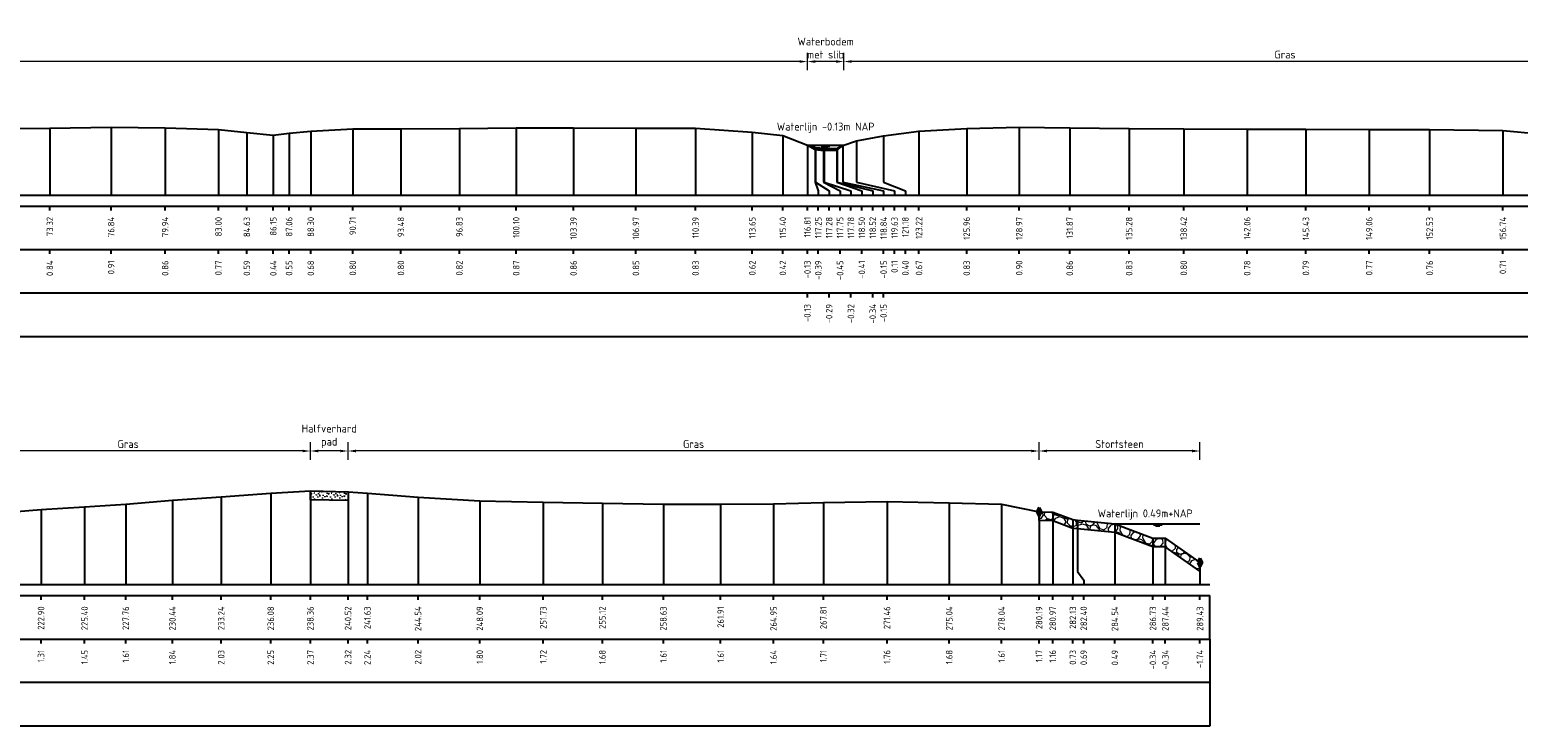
# Model space of a CAD drawing. Header units: metres. Extents: x 132725 to 140175, y 414354 to 417094.
# Tile 36 of 61: x 139922 to 140008, y 416666 to 416706. Entities that reach past the tile are written whole.
import ezdxf
from ezdxf.enums import TextEntityAlignment as Align

# ---------------------------------------------------------------- set-up
doc = ezdxf.new("R2010")
doc.units = ezdxf.units.M
doc.header["$PDMODE"] = 35
doc.header["$PDSIZE"] = 0.075
doc.layers.get('Defpoints').update_dxf_attribs({"true_color": 0x806000})
for name, color, linetype, lineweight in [('B-ME-GW-MAAIVELD-GD', 8, 'GW-MAAIVELD', 25), ('B-ME-VH-KANT ASFALT-SD', 7, 'Continuous', 25), ('B-ME-VH-VERHARDING_BESTORTING-A', 252, 'Continuous', 18), ('B-ME-VH-VERHARDING_HALFVERHARDING-AD', 7, 'Continuous', 18), ('B-ME-VH-VERHARDING_HALFVERHARDING-GD', 252, 'Continuous', 25), ('X-ME-AL-PROFIEL_BOVENKANT SLIB-GD', 42, 'Continuous', 35), ('X-XX-AL-DETAIL1-M', 7, 'Continuous', 18), ('X-XX-AL-GEBRUIKTE XREFS-GD', 7, 'Continuous', 35), ('X-XX-AL-NAP-T18', 7, 'Continuous', 18)]:
    doc.layers.add(name, color=color, linetype=linetype, lineweight=lineweight)
for name, color, linetype in [('X-ME-AL-PROFIEL_STORTSTEEN-GD', 7, 'Continuous'), ('X-ME-AL-PROFIEL_WATERLIJN-GD', 150, 'Continuous'), ('X-ME-AL-PROFIELRASTER-S', 7, 'Continuous')]:
    doc.layers.add(name, color=color, linetype=linetype)
doc.styles.add('NLCS-ISO-ANNOTATIEF-T18', font='NLCS-ISO.ttf', dxfattribs={"height": 1.8})
doc.styles.add('NLCS-ISO-ANNOTATIVE-T18', font='NLCS-ISO.ttf', dxfattribs={"height": 1.8})
doc.linetypes.add('GW-MAAIVELD', pattern='A,12,[40,NLCS.SHX,S=1,R=0,X=0,Y=-0.5],12', length=24)
doc.dimstyles.new('NLCS-ANNOTATIEF-T18-PIJL_L2_H0', dxfattribs={"dimtxt": 2.5, "dimasz": 1.8, "dimexe": 2, "dimexo": 2, "dimgap": 0.7, "dimtad": 1, "dimzin": 0, "dimdsep": 46, "dimtxsty": 'NLCS-ISO-ANNOTATIEF-T18', "dimcen": 0, "dimdle": 2, "dimclrd": 256, "dimclre": 256, "dimclrt": 10, "dimaunit": 2, "dimadec": 0, "dimazin": 0, "dimtfac": 1, "dimtdec": 3, "dimtofl": 0, "dimtmove": 0, "dimatfit": 3, "dimfxl": 2, "dimfxlon": 1, "dimtfillclr": 256, "dimtolj": 1, "dimtzin": 0, "dimlwd": -1, "dimlwe": -1, "dimarcsym": 0})

# ---------------------------------------------------------------- blocks, each defined once
blk = doc.blocks.new('SAL-PROFIELRASTER_BALK_EIND1-D')
at = {"color": 0, "linetype": 'ByBlock', "lineweight": -2}
blk.add_line((1, -12.5), (1, -2.5), dxfattribs=at)
at = {"color": 0, "linetype": 'ByBlock', "lineweight": -2, "flags": 128}
for points in [[(0, 0), (1, 0)], [(0, -2.5), (1, -2.5)], [(0, -12.5), (1, -12.5)]]:
    blk.add_lwpolyline(points, dxfattribs=at)
blk = doc.blocks.new('SAL-PROFIELRASTER_BALK_EIND2-D')
at = {"color": 0, "linetype": 'ByBlock', "lineweight": -2}
for p, q in [((1, -2.5), (1, -12.5)), ((1, -12.5), (0, -12.5))]:
    blk.add_line(p, q, dxfattribs=at)
blk = doc.blocks.new('SAL-PROFIELRASTER_BALK_DATA-D')
at = {"color": 0, "linetype": 'ByBlock', "lineweight": -2}
blk.add_lwpolyline([(0, -3.5), (0, -2.5)], dxfattribs=at)
at = {"color": 0, "linetype": 'ByBlock', "lineweight": -2, "style": 'NLCS-ISO-ANNOTATIVE-T18'}
blk.add_attdef('GETAL', text='', height=1.5, rotation=90, dxfattribs=at).set_placement((0.75, -5), align=Align.RIGHT)
blk = doc.blocks.new('SAL-PROFIELRASTER_AANHAAL-D')
at = {"color": 9, "linetype": 'ByBlock', "lineweight": -2, "flags": 128}
blk.add_lwpolyline([(0, 1), (0, 0)], dxfattribs=at)
blk = doc.blocks.new('SAL-PROFIELRASTER_AANHAAL_STAGGER-D')
at = {"color": 9, "linetype": 'ByBlock', "lineweight": -2, "flags": 128}
for points in [[(0, 0), (0, -0.25)], [(0, -0.25), (1, -0.75)], [(1, -0.75), (1, -1)]]:
    blk.add_lwpolyline(points, dxfattribs=at)
blk = doc.blocks.new('*D24')
at = {"layer": 'Defpoints', "color": 0, "transparency": 16777216}
for p in [(139966.94, 416703.814), (139966.94, 416699.02), (139969.03, 416699.02)]:
    blk.add_point(p, dxfattribs=at)
at = {"layer": 'X-XX-AL-DETAIL1-M', "transparency": 16777216}
for p, q in [((139966.94, 416703.314), (139966.94, 416704.314)), ((139968.58, 416703.814), (139967.39, 416703.814)), ((139969.03, 416703.314), (139969.03, 416704.314))]:
    blk.add_line(p, q, dxfattribs=at)
for points in [[(139967.39, 416703.889), (139967.39, 416703.739), (139966.94, 416703.814)], [(139968.58, 416703.889), (139968.58, 416703.739), (139969.03, 416703.814)]]:
    blk.add_solid(points, dxfattribs=at)
at = {"layer": 'X-XX-AL-DETAIL1-M', "color": 10, "transparency": 16777216, "insert": (139967.985, 416704.589), "char_height": 0.45, "attachment_point": 5, "style": 'NLCS-ISO-ANNOTATIEF-T18'}
blk.add_mtext('\\A1;Waterbodem\\Pmet slib', dxfattribs=at)
blk = doc.blocks.new('*D32')
at = {"layer": 'Defpoints', "color": 0, "transparency": 16777216}
for p in [(139969.03, 416703.814), (139969.03, 416699.02), (140064.858, 416699.04)]:
    blk.add_point(p, dxfattribs=at)
at = {"layer": 'X-XX-AL-DETAIL1-M', "transparency": 16777216}
for p, q in [((139969.03, 416703.314), (139969.03, 416704.314)), ((140064.408, 416703.814), (139969.48, 416703.814)), ((140064.858, 416703.314), (140064.858, 416704.314))]:
    blk.add_line(p, q, dxfattribs=at)
for points in [[(139969.48, 416703.889), (139969.48, 416703.739), (139969.03, 416703.814)], [(140064.408, 416703.889), (140064.408, 416703.739), (140064.858, 416703.814)]]:
    blk.add_solid(points, dxfattribs=at)
at = {"layer": 'X-XX-AL-DETAIL1-M', "color": 10, "transparency": 16777216, "insert": (139994.357, 416704.214), "char_height": 0.45, "attachment_point": 5, "style": 'NLCS-ISO-ANNOTATIEF-T18'}
blk.add_mtext('\\A1;Gras', dxfattribs=at)
blk = doc.blocks.new('*D33')
at = {"layer": 'Defpoints', "color": 0, "transparency": 16777216}
for p in [(139855.228, 416703.814), (139855.228, 416699.188), (139966.94, 416699.02)]:
    blk.add_point(p, dxfattribs=at)
at = {"layer": 'X-XX-AL-DETAIL1-M', "transparency": 16777216}
for p, q in [((139855.228, 416703.314), (139855.228, 416704.314)), ((139966.49, 416703.814), (139855.678, 416703.814)), ((139966.94, 416703.314), (139966.94, 416704.314))]:
    blk.add_line(p, q, dxfattribs=at)
for points in [[(139855.678, 416703.889), (139855.678, 416703.739), (139855.228, 416703.814)], [(139966.49, 416703.889), (139966.49, 416703.739), (139966.94, 416703.814)]]:
    blk.add_solid(points, dxfattribs=at)
at = {"layer": 'X-XX-AL-DETAIL1-M', "color": 10, "transparency": 16777216, "insert": (139911.084, 416704.214), "char_height": 0.45, "attachment_point": 5, "style": 'NLCS-ISO-ANNOTATIEF-T18'}
blk.add_mtext('\\A1;Gras', dxfattribs=at)
blk = doc.blocks.new('*D114')
at = {"layer": 'Defpoints', "color": 0, "transparency": 16777216}
for p in [(139980.24, 416681.473), (139980.24, 416677.983), (139989.478, 416675.07)]:
    blk.add_point(p, dxfattribs=at)
at = {"layer": 'X-XX-AL-DETAIL1-M', "transparency": 16777216}
for p, q in [((139980.24, 416680.973), (139980.24, 416681.973)), ((139989.028, 416681.473), (139980.69, 416681.473)), ((139989.478, 416680.973), (139989.478, 416681.973))]:
    blk.add_line(p, q, dxfattribs=at)
for points in [[(139980.69, 416681.548), (139980.69, 416681.398), (139980.24, 416681.473)], [(139989.028, 416681.548), (139989.028, 416681.398), (139989.478, 416681.473)]]:
    blk.add_solid(points, dxfattribs=at)
at = {"layer": 'X-XX-AL-DETAIL1-M', "color": 10, "transparency": 16777216, "insert": (139984.859, 416681.873), "char_height": 0.45, "attachment_point": 5, "style": 'NLCS-ISO-ANNOTATIEF-T18'}
blk.add_mtext('\\A1;Stortsteen', dxfattribs=at)
blk = doc.blocks.new('*D115')
at = {"layer": 'Defpoints', "color": 0, "transparency": 16777216}
for p in [(139940.57, 416681.473), (139940.57, 416679.133), (139980.24, 416677.983)]:
    blk.add_point(p, dxfattribs=at)
at = {"layer": 'X-XX-AL-DETAIL1-M', "transparency": 16777216}
for p, q in [((139940.57, 416680.973), (139940.57, 416681.973)), ((139979.79, 416681.473), (139941.02, 416681.473)), ((139980.24, 416680.973), (139980.24, 416681.973))]:
    blk.add_line(p, q, dxfattribs=at)
for points in [[(139941.02, 416681.548), (139941.02, 416681.398), (139940.57, 416681.473)], [(139979.79, 416681.548), (139979.79, 416681.398), (139980.24, 416681.473)]]:
    blk.add_solid(points, dxfattribs=at)
at = {"layer": 'X-XX-AL-DETAIL1-M', "color": 10, "transparency": 16777216, "insert": (139960.405, 416681.873), "char_height": 0.45, "attachment_point": 5, "style": 'NLCS-ISO-ANNOTATIEF-T18'}
blk.add_mtext('\\A1;Gras', dxfattribs=at)
blk = doc.blocks.new('*D116')
at = {"layer": 'Defpoints', "color": 0, "transparency": 16777216}
for p in [(139938.41, 416681.473), (139938.41, 416679.178), (139940.57, 416679.133)]:
    blk.add_point(p, dxfattribs=at)
at = {"layer": 'X-XX-AL-DETAIL1-M', "transparency": 16777216}
for p, q in [((139938.41, 416680.973), (139938.41, 416681.973)), ((139940.12, 416681.473), (139938.86, 416681.473)), ((139940.57, 416680.973), (139940.57, 416681.973))]:
    blk.add_line(p, q, dxfattribs=at)
for points in [[(139938.86, 416681.548), (139938.86, 416681.398), (139938.41, 416681.473)], [(139940.12, 416681.548), (139940.12, 416681.398), (139940.57, 416681.473)]]:
    blk.add_solid(points, dxfattribs=at)
at = {"layer": 'X-XX-AL-DETAIL1-M', "color": 10, "transparency": 16777216, "insert": (139939.49, 416682.315), "char_height": 0.45, "attachment_point": 5, "style": 'NLCS-ISO-ANNOTATIEF-T18'}
blk.add_mtext('\\A1;Halfverhard\\Ppad', dxfattribs=at)
blk = doc.blocks.new('*D117')
at = {"layer": 'Defpoints', "color": 0, "transparency": 16777216}
for p in [(139917.482, 416681.473), (139938.41, 416679.178), (139917.482, 416676.708)]:
    blk.add_point(p, dxfattribs=at)
at = {"layer": 'X-XX-AL-DETAIL1-M', "transparency": 16777216}
for p, q in [((139917.482, 416680.973), (139917.482, 416681.973)), ((139937.96, 416681.473), (139917.932, 416681.473)), ((139938.41, 416680.973), (139938.41, 416681.973))]:
    blk.add_line(p, q, dxfattribs=at)
for points in [[(139917.932, 416681.548), (139917.932, 416681.398), (139917.482, 416681.473)], [(139937.96, 416681.548), (139937.96, 416681.398), (139938.41, 416681.473)]]:
    blk.add_solid(points, dxfattribs=at)
at = {"layer": 'X-XX-AL-DETAIL1-M', "color": 10, "transparency": 16777216, "insert": (139927.946, 416681.873), "char_height": 0.45, "attachment_point": 5, "style": 'NLCS-ISO-ANNOTATIEF-T18'}
blk.add_mtext('\\A1;Gras', dxfattribs=at)
blk = doc.blocks.new('SVH-KANT STORTSTEEN DWP-SOD')
at = {"flags": 128}
blk.add_lwpolyline([(-0.25, 0), (0.25, 0)], dxfattribs=at)
at = {"layer": 'X-XX-AL-GEBRUIKTE XREFS-GD', "flags": 128}
for points in [[(0, 0.5), (-0.25, 0)], [(-0.25, 0), (0, -0.5)], [(0, -0.5), (0, 0.5)], [(0, 0.5), (0.25, 0)], [(0.25, 0), (0, -0.5)]]:
    blk.add_lwpolyline(points, dxfattribs=at)

msp = doc.modelspace()

# ---------------------------------------------------------------- hatches: boundary and pattern name
at = {"layer": 'B-ME-VH-VERHARDING_BESTORTING-A'}
h = msp.add_hatch(dxfattribs=at)
h.set_pattern_fill('AVH-BESTORTING_01', color=256, scale=0.1, pattern_type=2)
h.set_pattern_definition([(342.7421, (140007.4207, 416793.8725), (0.539798, 0.977389), [0.27272, -1.09194]), (17.25794, (140006.3779, 416794.1965), (0.5398037, 0.9773993), [0.27272, -1.65719]), (61.0888, (140006.6383, 416794.2774), (-1.303186, 0.404857), [0.22313, -0.89341]), (118.9112, (140007.5096, 416793.0904), (-0.539801, -0.977414), [0.22313, -1.35591]), (162.7421, (140006.6383, 416794.668), (-0.539798, -0.977389), [0.27272, -1.09194]), (197.25794, (140006.3779, 416794.7489), (-0.5398037, -0.9773993), [0.27272, -1.65719]), (241.0888, (140006.1174, 416794.6682), (1.303186, -0.404857), [0.22313, -0.89341]), (298.9112, (140006.5494, 416795.4501), (0.539801, 0.977414), [0.22313, -1.35591]), (342.7421, (140004.7808, 416795.2953), (-0.763385, 1.382236), [0.24341, -1.12122]), (40.85185, (140003.39387, 416792.2909), (0.5398024, 0.9773985), [0.24469, -3.61913]), (84.587, (140005.19834, 416795.38314), (-0.2235911, 2.359645), [0.29716, -3.05481]), (118.9112, (140006.5294, 416795.2727), (-1.303208, 0.404857), [0.29575, -1.28331]), (162.7421, (140005.0834, 416795.9379), (0.763385, -1.382236), [0.24484, -1.11975]), (40.85185, (140003.04552, 416792.91867), (0.5398024, 0.9773985), [0.24409, -3.61972]), (84.587, (140004.63696, 416795.55573), (-0.5398004, -0.9774069), [0.29647, -3.05553]), (298.9112, (140004.637, 416795.5557), (1.303208, -0.404857), [0.29753, -1.28153]), (26.66898, (140002.18212, 416793.4574), (-1.842996, -0.5725531), [0.18275, -4.54613]), (84.587, (140005.268, 416796.0664), (-0.5398004, -0.9774069), [0.18319, -3.16878]), (131.76242, (140003.7585, 416799.01327), (-2.0666041, 1.7871012), [0.24466, -4.00428]), (162.742, (140002.1997, 416793.9039), (-0.539799, -0.977389), [0.19694, -1.16769]), (26.66898, (140001.84815, 416793.88023), (-1.842996, -0.5725531), [0.18297, -4.54591]), (84.587, (140004.7518, 416796.20752), (-0.5398004, -0.9774069), [0.20094, -3.15103]), (131.76242, (140003.36484, 416798.8154), (-2.0666041, 1.7871012), [0.20994, -4.039]), (342.742, (140004.8916, 416796.0509), (0.539799, 0.977389), [0.22313, -1.1415]), (50.24156, (140005.12752, 416794.13342), (0.53978968, 0.97739007), [0.21713, -6.88472]), (95.413, (140005.2664, 416794.30033), (-0.7633873, 1.3822403), [0.19056, -2.17966]), (150.93884, (140002.41843, 416797.65936), (-1.303193, 0.40485775), [0.17556, -5.17047]), (197.25794, (140005.0949, 416794.5753), (1.303191, -0.4048543), [0.22316, -1.70672]), (50.24156, (140004.73384, 416794.33123), (0.53978968, 0.97739007), [0.23138, -6.87047]), (95.413, (140004.7502, 416794.1585), (-0.7633873, 1.3822403), [0.17353, -2.19669]), (150.93884, (140002.08446, 416797.23655), (-1.303193, 0.40485775), [0.18788, -5.15816]), (17.25794, (140004.9144, 416794.0672), (-1.303191, 0.4048543), [0.22313, -1.70675])])
h.paths.add_polyline_path([(139980.24, 416677.983), (139981.021, 416677.972), (139982.178, 416677.536), (139982.447, 416677.503), (139984.593, 416677.303), (139986.775, 416676.475), (139987.488, 416676.47), (139989.478, 416675.07), (139989.478, 416674.57), (139987.488, 416675.97), (139986.775, 416675.975), (139984.593, 416676.803), (139982.447, 416677.003), (139982.178, 416677.036), (139981.021, 416677.472), (139980.24, 416677.483)])
at = {"layer": 'B-ME-VH-VERHARDING_HALFVERHARDING-AD'}
h = msp.add_hatch(dxfattribs=at)
h.set_pattern_fill('AVH-HALFVERHARDING_SCHELPEN', color=256, scale=0.2, pattern_type=2)
h.set_pattern_definition([(0, (937.8377, 925.8505), (0, 1), [0, -1]), (0, (937.8477, 925.5005), (0, 1), [0, -1]), (0, (937.8777, 926.0405), (0, 1), [0, -1]), (338.1986, (937.3577, 925.73051), (3.00000027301, -0.9999999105), [0.107703, -5.277462]), (216.8699, (937.4577, 925.69051), (2.99999991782, 2.00000012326), [0.05, -4.95]), (130.6013, (937.4177, 925.66051), (5.000000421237, -5.999999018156), [0.092195, -9.127349]), (206.5651, (937.0877, 925.5405), (-0.99999915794, -1.0000013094), [0.022361, -2.213707]), (326.3099, (937.0677, 925.53051), (1.99999955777, -1.0000013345), [0.036056, -3.569496]), (108.4349, (937.0977, 925.5105), (-0.99999840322, 2.0000004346), [0.031623, -3.130655]), (225, (937.7277, 925.4405), (-2e-16, -1.0000003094), [0.042426, -1.371787]), (0, (937.6977, 925.4105), (1, 1), [0.06, -0.94]), (135, (937.7577, 925.4105), (-1.0000003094, 9e-17), [0.042426, -1.371787]), (251.5651, (937.6077, 926.0805), (0.99999840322, 2.0000004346), [0.031623, -3.130655]), (0, (937.5977, 926.0505), (1, 1), [0.05, -0.95]), (143.1301, (937.6477, 926.05051), (-2.99999991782, 2.00000012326), [0.05, -4.95]), (213.6901, (937.0777, 926.09051), (1.99999955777, 1.0000013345), [0.036056, -3.569496]), (341.5651, (937.0477, 926.0705), (-2.0000004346, 0.99999840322), [0.063246, -3.099032]), (126.8699, (937.1077, 926.05051), (2.00000012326, -2.99999991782), [0.05, -4.95]), (0, (937.3677, 926.0505), (0, 1), [0, -1]), (0, (937.0977, 925.7905), (0, 1), [0, -1]), (0, (937.3777, 925.4205), (0, 1), [0, -1]), (0, (937.6477, 925.7305), (0, 1), [0, -1]), (0, (937.3577, 925.9005), (0, 1), [0, -1]), (0, (937.1377, 925.9305), (0, 1), [0, -1]), (0, (937.2277, 925.8705), (0, 1), [0, -1]), (0, (937.1877, 925.6305), (0, 1), [0, -1]), (0, (936.9477, 925.6705), (0, 1), [0, -1]), (0, (936.9577, 925.9005), (0, 1), [0, -1]), (0, (936.9277, 926.1205), (0, 1), [0, -1]), (0, (937.2377, 926.1605), (0, 1), [0, -1]), (0, (937.4577, 926.2005), (0, 1), [0, -1]), (0, (937.8077, 926.1605), (0, 1), [0, -1]), (0, (937.5677, 925.8505), (0, 1), [0, -1]), (0, (937.4677, 926.0305), (0, 1), [0, -1]), (0, (937.5477, 925.5505), (0, 1), [0, -1]), (0, (937.2477, 925.5005), (0, 1), [0, -1]), (0, (937.5477, 925.2805), (0, 1), [0, -1]), (0, (937.2177, 925.3405), (0, 1), [0, -1]), (0, (936.8977, 925.3105), (0, 1), [0, -1]), (0, (937.0177, 925.2605), (0, 1), [0, -1]), (0, (937.0277, 925.4005), (0, 1), [0, -1]), (0, (937.6977, 925.2405), (0, 1), [0, -1]), (0, (937.8177, 925.6505), (0, 1), [0, -1]), (0, (937.7677, 925.9505), (0, 1), [0, -1]), (0, (937.3077, 925.2305), (0, 1), [0, -1])])
h.paths.add_polyline_path([(139938.41, 416679.178), (139940.57, 416679.133), (139940.57, 416678.638), (139938.41, 416678.678)])

# ---------------------------------------------------------------- linework, layer by layer
at = {"layer": 'B-ME-GW-MAAIVELD-GD', "ltscale": 0.1, "flags": 128}
for points in [[(139850.128, 416700.299), (139852.116, 416700.08), (139853.348, 416699.188), (139853.859, 416698.691), (139854.226, 416698.685), (139854.761, 416698.793), (139855.144, 416699.107), (139856.25, 416700.166), (139857.831, 416700.172), (139860.251, 416700.169), (139863.523, 416700.084), (139867.173, 416700.086), (139870.687, 416700.084), (139874.816, 416700.056), (139878.286, 416700.065), (139882.066, 416700.12), (139885.581, 416700.121), (139889.423, 416700.111), (139893.105, 416700.052), (139896.552, 416700.051), (139899.623, 416700.008), (139903.164, 416700.003), (139906.713, 416699.983), (139908.847, 416699.804), (139910.062, 416699.62), (139911.545, 416699.795), (139913.339, 416699.934), (139916.001, 416699.983), (139919.712, 416699.978), (139923.452, 416699.988), (139926.969, 416700.058), (139930.071, 416700.009), (139933.13, 416699.92), (139934.761, 416699.744), (139936.278, 416699.595), (139937.186, 416699.696), (139938.43, 416699.828), (139940.841, 416699.948), (139943.606, 416699.951), (139946.961, 416699.97), (139950.226, 416700.016), (139953.515, 416700.012), (139957.097, 416699.998), (139960.522, 416699.983), (139963.777, 416699.767), (139965.532, 416699.566), (139966.94, 416699.02), (139967.382, 416698.764), (139967.873, 416698.702), (139968.626, 416698.739), (139968.968, 416698.999), (139969.756, 416699.264), (139971.307, 416699.552), (139973.347, 416699.821), (139976.085, 416699.978), (139979.1, 416700.047), (139981.998, 416700.015), (139985.409, 416699.981), (139988.544, 416699.949), (139992.187, 416699.928), (139995.559, 416699.938), (139999.188, 416699.916), (140002.662, 416699.908), (140006.869, 416699.857), (140008.95, 416699.662), (140010.311, 416699.38), (140011.498, 416699.681), (140012.777, 416699.788), (140015.03, 416699.901), (140017.776, 416699.961), (140021.054, 416699.93), (140023.891, 416699.947), (140026.732, 416699.893), (140029.871, 416699.923), (140033.162, 416699.816), (140035.351, 416699.615), (140036.461, 416699.417), (140037.93, 416699.72), (140040.036, 416699.875), (140042.594, 416699.899), (140045.544, 416699.948), (140048.364, 416699.961), (140051.843, 416699.991), (140054.89, 416699.965), (140058.149, 416699.905), (140061.012, 416699.99), (140063.919, 416699.683), (140064.858, 416699.04), (140065.253, 416698.501), (140065.859, 416698.463), (140066.503, 416698.434), (140067.164, 416698.587), (140067.562, 416699.049), (140068.485, 416699.907), (140070.436, 416700.241), (140073.026, 416700.457), (140075.524, 416700.604), (140077.89, 416700.765), (140080.565, 416700.992), (140083.368, 416701.179), (140086.212, 416701.399), (140088.489, 416701.519), (140090.649, 416701.474), (140091.762, 416701.393), (140094.67, 416701.166), (140098.214, 416700.948), (140101.859, 416700.871), (140105.25, 416700.828), (140108.754, 416700.76), (140112.04, 416700.763), (140115.076, 416700.787), (140117.935, 416700.859), (140121.591, 416700.911), (140125.164, 416700.832), (140128.168, 416700.757), (140130.32, 416700.324), (140131.101, 416700.313), (140132.258, 416699.877), (140132.526, 416699.844), (140134.672, 416699.644), (140136.855, 416698.816)], [(139700.048, 416677.958), (139702.036, 416677.739), (139703.268, 416676.847), (139703.779, 416676.35), (139704.147, 416676.344), (139704.682, 416676.452), (139705.064, 416676.766), (139706.17, 416677.825), (139707.751, 416677.831), (139710.172, 416677.828), (139713.443, 416677.743), (139717.094, 416677.745), (139720.607, 416677.743), (139724.737, 416677.715), (139728.207, 416677.724), (139731.987, 416677.779), (139735.501, 416677.78), (139739.343, 416677.77), (139743.025, 416677.711), (139746.472, 416677.71), (139749.543, 416677.667), (139753.085, 416677.662), (139756.633, 416677.642), (139758.767, 416677.463), (139759.982, 416677.279), (139761.465, 416677.454), (139763.259, 416677.593), (139765.922, 416677.642), (139769.632, 416677.637), (139773.372, 416677.647), (139776.89, 416677.717), (139779.991, 416677.668), (139783.05, 416677.579), (139784.682, 416677.403), (139786.199, 416677.254), (139787.107, 416677.355), (139788.35, 416677.487), (139790.762, 416677.607), (139793.526, 416677.61), (139796.881, 416677.629), (139800.147, 416677.675), (139803.436, 416677.671), (139807.017, 416677.657), (139810.442, 416677.642), (139813.697, 416677.426), (139815.453, 416677.225), (139816.861, 416676.679), (139817.302, 416676.423), (139817.793, 416676.361), (139818.547, 416676.398), (139818.888, 416676.658), (139819.677, 416676.923), (139821.228, 416677.211), (139823.267, 416677.48), (139826.005, 416677.637), (139829.02, 416677.706), (139831.918, 416677.674), (139835.329, 416677.64), (139838.464, 416677.608), (139842.107, 416677.587), (139845.479, 416677.597), (139849.108, 416677.575), (139852.583, 416677.567), (139856.79, 416677.516), (139858.871, 416677.321), (139860.232, 416677.039), (139861.418, 416677.34), (139862.697, 416677.447), (139864.951, 416677.56), (139867.696, 416677.62), (139870.975, 416677.589), (139873.812, 416677.606), (139876.652, 416677.552), (139879.792, 416677.582), (139883.082, 416677.475), (139885.271, 416677.274), (139886.381, 416677.076), (139887.85, 416677.379), (139889.956, 416677.534), (139892.514, 416677.558), (139895.465, 416677.607), (139898.284, 416677.62), (139901.764, 416677.65), (139904.81, 416677.624), (139908.069, 416677.564), (139910.932, 416677.649), (139913.839, 416677.342), (139914.778, 416676.699), (139915.174, 416676.16), (139915.779, 416676.122), (139916.423, 416676.093), (139917.085, 416676.246), (139917.482, 416676.708), (139918.405, 416677.566), (139920.356, 416677.9), (139922.946, 416678.116), (139925.445, 416678.263), (139927.81, 416678.424), (139930.485, 416678.651), (139933.288, 416678.838), (139936.132, 416679.058), (139938.41, 416679.178), (139940.57, 416679.133), (139941.682, 416679.052), (139944.59, 416678.825), (139948.134, 416678.607), (139951.779, 416678.53), (139955.171, 416678.487), (139958.674, 416678.419), (139961.96, 416678.422), (139964.996, 416678.446), (139967.856, 416678.518), (139971.511, 416678.57), (139975.084, 416678.491), (139978.088, 416678.416), (139980.24, 416677.983), (139981.021, 416677.972), (139982.178, 416677.536), (139982.447, 416677.503), (139984.593, 416677.303), (139986.775, 416676.475), (139987.488, 416676.47), (139989.478, 416675.07)]]:
    msp.add_lwpolyline(points, dxfattribs=at)
at = {"layer": 'B-ME-VH-VERHARDING_HALFVERHARDING-GD'}
msp.add_lwpolyline([(139938.41, 416679.178), (139940.57, 416679.133), (139940.57, 416678.638), (139938.41, 416678.678)], close=True, dxfattribs=at)
at = {"layer": 'X-ME-AL-PROFIEL_BOVENKANT SLIB-GD'}
msp.add_lwpolyline([(139966.94, 416699.02), (139967.409, 416698.863), (139967.907, 416698.834), (139968.65, 416698.815), (139968.968, 416698.999)], dxfattribs=at)
at = {"layer": 'X-ME-AL-PROFIEL_STORTSTEEN-GD'}
msp.add_lwpolyline([(139980.24, 416677.983), (139981.021, 416677.972), (139982.178, 416677.536), (139982.447, 416677.503), (139984.593, 416677.303), (139986.775, 416676.475), (139987.488, 416676.47), (139989.478, 416675.07), (139989.478, 416674.57), (139987.488, 416675.97), (139986.775, 416675.975), (139984.593, 416676.803), (139982.447, 416677.003), (139982.178, 416677.036), (139981.021, 416677.472), (139980.24, 416677.483)], close=True, dxfattribs=at)
at = {"layer": 'X-ME-AL-PROFIEL_WATERLIJN-GD'}
for points in [[(139966.94, 416699.02), (139969.03, 416699.02)], [(139967.735, 416698.958), (139968.235, 416698.958)], [(139967.86, 416698.899), (139968.11, 416698.899)], [(139984.593, 416677.303), (139989.478, 416677.303)], [(139986.806, 416677.242), (139987.306, 416677.242)], [(139986.931, 416677.182), (139987.181, 416677.182)]]:
    msp.add_lwpolyline(points, dxfattribs=at)

# ---------------------------------------------------------------- block references
at = {"layer": 'B-ME-VH-KANT ASFALT-SD', "xscale": 0.5, "yscale": 0.5, "zscale": 0.5}
for p in [(139980.24, 416677.983), (139989.478, 416675.07)]:
    msp.add_blockref('SVH-KANT STORTSTEEN DWP-SOD', p, dxfattribs=at)
at = {"layer": 'X-ME-AL-PROFIELRASTER-S'}
for p, yscale in [((139923.452, 416696.151), 3.837), ((139926.969, 416696.151), 3.907), ((139930.071, 416696.151), 3.858), ((139933.13, 416696.151), 3.769), ((139934.761, 416696.151), 3.593), ((139936.278, 416696.151), 3.444), ((139937.186, 416696.151), 3.545), ((139938.43, 416696.151), 3.677), ((139940.841, 416696.151), 3.797), ((139943.606, 416696.151), 3.8), ((139946.961, 416696.151), 3.819), ((139950.226, 416696.151), 3.865), ((139953.515, 416696.151), 3.861), ((139957.097, 416696.151), 3.847), ((139960.522, 416696.151), 3.832), ((139963.777, 416696.151), 3.616), ((139965.532, 416696.151), 3.415), ((139971.307, 416697.151), 2.401), ((139973.347, 416696.151), 3.67), ((139976.085, 416696.151), 3.827), ((139979.1, 416696.151), 3.896), ((139981.998, 416696.151), 3.864), ((139985.409, 416696.151), 3.83), ((139988.544, 416696.151), 3.798), ((139992.187, 416696.151), 3.777), ((139995.559, 416696.151), 3.787), ((139999.188, 416696.151), 3.765), ((140002.662, 416696.151), 3.757), ((140006.869, 416696.151), 3.706), ((139966.94, 416696.151), 2.869), ((139966.94, 416696.151), 2.869), ((139966.94, 416696.151), 2.869), ((139966.94, 416696.151), 2.869), ((139967.382, 416697.151), 1.613), ((139967.409, 416697.151), 1.712), ((139967.873, 416697.151), 1.551), ((139967.907, 416697.151), 1.683), ((139968.626, 416697.151), 1.588), ((139968.65, 416697.151), 1.664), ((139968.968, 416697.151), 1.848), ((139968.968, 416697.151), 1.848), ((139968.968, 416697.151), 1.848), ((139968.968, 416697.151), 1.848), ((139969.756, 416697.151), 2.113), ((139933.288, 416673.81), 5.028), ((139936.132, 416673.81), 5.248), ((139938.41, 416673.81), 5.368), ((139940.57, 416673.81), 5.323), ((139941.682, 416673.81), 5.242), ((139944.59, 416673.81), 5.015000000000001), ((139922.946, 416673.81), 4.306), ((139925.445, 416673.81), 4.453), ((139927.81, 416673.81), 4.614), ((139930.485, 416673.81), 4.841), ((139948.134, 416673.81), 4.797), ((139951.779, 416673.81), 4.72), ((139955.171, 416673.81), 4.677), ((139958.674, 416673.81), 4.609), ((139961.96, 416673.81), 4.612), ((139964.996, 416673.81), 4.636), ((139967.856, 416673.81), 4.708), ((139971.511, 416673.81), 4.76), ((139975.084, 416673.81), 4.681), ((139978.088, 416673.81), 4.606), ((139980.24, 416673.81), 4.173), ((139981.021, 416673.81), 4.162), ((139982.178, 416673.81), 3.726), ((139982.447, 416674.81), 2.693), ((139984.593, 416673.81), 3.493), ((139984.593, 416673.81), 3.493)]:
    msp.add_blockref('SAL-PROFIELRASTER_AANHAAL-D', p, dxfattribs=dict(at, yscale=yscale))
for p, xscale, zscale in [((139967.382, 416697.151), 0.1836509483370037, 0.1836509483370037), ((139967.409, 416697.151), 0.7809607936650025, 0.7809607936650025), ((139967.873, 416697.151), 0.9422977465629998, 0.9422977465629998), ((139967.907, 416697.151), 1.533889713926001, 1.533889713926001), ((139968.626, 416697.151), 1.439139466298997, 1.439139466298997), ((139968.65, 416697.151), 2.040047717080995, 2.040047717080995), ((139968.968, 416697.151), 2.347672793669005, 2.347672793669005), ((139968.968, 416697.151), 2.347672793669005, 2.347672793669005), ((139968.968, 416697.151), 2.347672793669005, 2.347672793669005), ((139968.968, 416697.151), 2.347672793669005, 2.347672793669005), ((139969.756, 416697.151), 2.184007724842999, 2.184007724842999), ((139971.307, 416697.151), 1.258042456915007, 1.258042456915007), ((139982.447, 416674.81), 0.3565293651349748, 0.3565293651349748)]:
    msp.add_blockref('SAL-PROFIELRASTER_AANHAAL_STAGGER-D', p, dxfattribs=dict(at, xscale=xscale, zscale=zscale))
for name, p, xscale, yscale, zscale in [('SAL-PROFIELRASTER_BALK_EIND1-D', (139850.128, 416696.151), 287.3520010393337, 0.25, 287.3520010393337), ('SAL-PROFIELRASTER_BALK_EIND2-D', (139850.128, 416693.651), 287.3520010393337, 0.25, 287.3520010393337), ('SAL-PROFIELRASTER_BALK_EIND2-D', (139850.128, 416691.151), 287.3520010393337, 0.25, 287.3520010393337), ('SAL-PROFIELRASTER_AANHAAL-D', (139986.775, 416673.81), 1.600600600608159, 2.665000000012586, 1.600600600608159), ('SAL-PROFIELRASTER_AANHAAL-D', (139987.488, 416673.81), 0.5775075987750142, 2.659999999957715, 0.5775075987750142), ('SAL-PROFIELRASTER_AANHAAL-D', (139989.478, 416673.81), 0.2735562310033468, 1.260000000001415, 0.2735562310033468), ('SAL-PROFIELRASTER_BALK_EIND1-D', (139700.048, 416673.81), 290, 0.25, 287.3520010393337), ('SAL-PROFIELRASTER_BALK_EIND2-D', (139700.048, 416671.31), 290, 0.25, 287.3520010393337), ('SAL-PROFIELRASTER_BALK_EIND2-D', (139700.048, 416668.81), 290, 0.25, 287.3520010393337)]:
    msp.add_blockref(name, p, dxfattribs=dict(at, xscale=xscale, yscale=yscale, zscale=zscale))
at = {"layer": 'X-ME-AL-PROFIELRASTER-S', "xscale": 0.25, "yscale": 0.25, "zscale": 0.25}
for p, values in [((139923.452, 416696.151), {'GETAL': '73.32'}), ((139926.969, 416696.151), {'GETAL': '76.84'}), ((139930.071, 416696.151), {'GETAL': '79.94'}), ((139933.13, 416696.151), {'GETAL': '83.00'}), ((139934.761, 416696.151), {'GETAL': '84.63'}), ((139936.278, 416696.151), {'GETAL': '86.15'}), ((139937.186, 416696.151), {'GETAL': '87.06'}), ((139938.43, 416696.151), {'GETAL': '88.30'}), ((139940.841, 416696.151), {'GETAL': '90.71'}), ((139943.606, 416696.151), {'GETAL': '93.48'}), ((139946.961, 416696.151), {'GETAL': '96.83'}), ((139950.226, 416696.151), {'GETAL': '100.10'}), ((139953.515, 416696.151), {'GETAL': '103.39'}), ((139957.097, 416696.151), {'GETAL': '106.97'}), ((139960.522, 416696.151), {'GETAL': '110.39'}), ((139963.777, 416696.151), {'GETAL': '113.65'}), ((139965.532, 416696.151), {'GETAL': '115.40'}), ((139966.94, 416696.151), {'GETAL': '116.81'}), ((139966.94, 416696.151), {'GETAL': '116.81'}), ((139966.94, 416696.151), {'GETAL': '116.81'}), ((139966.94, 416696.151), {'GETAL': '116.81'}), ((139967.565, 416696.151), {'GETAL': '117.25'}), ((139968.19, 416696.151), {'GETAL': '117.28'}), ((139968.815, 416696.151), {'GETAL': '117.75'}), ((139969.44, 416696.151), {'GETAL': '117.78'}), ((139970.065, 416696.151), {'GETAL': '118.50'}), ((139970.69, 416696.151), {'GETAL': '118.52'}), ((139971.315, 416696.151), {'GETAL': '118.84'}), ((139971.315, 416696.151), {'GETAL': '118.84'}), ((139971.315, 416696.151), {'GETAL': '118.84'}), ((139971.315, 416696.151), {'GETAL': '118.84'}), ((139971.94, 416696.151), {'GETAL': '119.63'}), ((139972.565, 416696.151), {'GETAL': '121.18'}), ((139973.347, 416696.151), {'GETAL': '123.22'}), ((139976.085, 416696.151), {'GETAL': '125.96'}), ((139979.1, 416696.151), {'GETAL': '128.97'}), ((139981.998, 416696.151), {'GETAL': '131.87'}), ((139985.409, 416696.151), {'GETAL': '135.28'}), ((139988.544, 416696.151), {'GETAL': '138.42'}), ((139992.187, 416696.151), {'GETAL': '142.06'}), ((139995.559, 416696.151), {'GETAL': '145.43'}), ((139999.188, 416696.151), {'GETAL': '149.06'}), ((140002.662, 416696.151), {'GETAL': '152.53'}), ((140006.869, 416696.151), {'GETAL': '156.74'}), ((139923.452, 416693.651), {'GETAL': '0.84'}), ((139926.969, 416693.651), {'GETAL': '0.91'}), ((139930.071, 416693.651), {'GETAL': '0.86'}), ((139933.13, 416693.651), {'GETAL': '0.77'}), ((139934.761, 416693.651), {'GETAL': '0.59'}), ((139936.278, 416693.651), {'GETAL': '0.44'}), ((139937.186, 416693.651), {'GETAL': '0.55'}), ((139938.43, 416693.651), {'GETAL': '0.68'}), ((139940.841, 416693.651), {'GETAL': '0.80'}), ((139943.606, 416693.651), {'GETAL': '0.80'}), ((139946.961, 416693.651), {'GETAL': '0.82'}), ((139950.226, 416693.651), {'GETAL': '0.87'}), ((139953.515, 416693.651), {'GETAL': '0.86'}), ((139957.097, 416693.651), {'GETAL': '0.85'}), ((139960.522, 416693.651), {'GETAL': '0.83'}), ((139963.777, 416693.651), {'GETAL': '0.62'}), ((139965.532, 416693.651), {'GETAL': '0.42'}), ((139966.94, 416693.651), {'GETAL': '-0.13'}), ((139967.565, 416693.651), {'GETAL': '-0.39'}), ((139968.815, 416693.651), {'GETAL': '-0.45'}), ((139970.065, 416693.651), {'GETAL': '-0.41'}), ((139971.315, 416693.651), {'GETAL': '-0.15'}), ((139971.94, 416693.651), {'GETAL': '0.11'}), ((139972.565, 416693.651), {'GETAL': '0.40'}), ((139973.347, 416693.651), {'GETAL': '0.67'}), ((139976.085, 416693.651), {'GETAL': '0.83'}), ((139979.1, 416693.651), {'GETAL': '0.90'}), ((139981.998, 416693.651), {'GETAL': '0.86'}), ((139985.409, 416693.651), {'GETAL': '0.83'}), ((139988.544, 416693.651), {'GETAL': '0.80'}), ((139992.187, 416693.651), {'GETAL': '0.78'}), ((139995.559, 416693.651), {'GETAL': '0.79'}), ((139999.188, 416693.651), {'GETAL': '0.77'}), ((140002.662, 416693.651), {'GETAL': '0.76'}), ((140006.869, 416693.651), {'GETAL': '0.71'}), ((139966.94, 416691.151), {'GETAL': '-0.13'}), ((139968.19, 416691.151), {'GETAL': '-0.29'}), ((139969.44, 416691.151), {'GETAL': '-0.32'}), ((139970.69, 416691.151), {'GETAL': '-0.34'}), ((139971.315, 416691.151), {'GETAL': '-0.15'}), ((139922.946, 416673.81), {'GETAL': '222.90'}), ((139925.445, 416673.81), {'GETAL': '225.40'}), ((139927.81, 416673.81), {'GETAL': '227.76'}), ((139930.485, 416673.81), {'GETAL': '230.44'}), ((139933.288, 416673.81), {'GETAL': '233.24'}), ((139936.132, 416673.81), {'GETAL': '236.08'}), ((139938.41, 416673.81), {'GETAL': '238.36'}), ((139940.57, 416673.81), {'GETAL': '240.52'}), ((139941.682, 416673.81), {'GETAL': '241.63'}), ((139944.59, 416673.81), {'GETAL': '244.54'}), ((139948.134, 416673.81), {'GETAL': '248.09'}), ((139951.779, 416673.81), {'GETAL': '251.73'}), ((139955.171, 416673.81), {'GETAL': '255.12'}), ((139958.674, 416673.81), {'GETAL': '258.63'}), ((139961.96, 416673.81), {'GETAL': '261.91'}), ((139964.996, 416673.81), {'GETAL': '264.95'}), ((139967.856, 416673.81), {'GETAL': '267.81'}), ((139971.511, 416673.81), {'GETAL': '271.46'}), ((139975.084, 416673.81), {'GETAL': '275.04'}), ((139978.088, 416673.81), {'GETAL': '278.04'}), ((139980.24, 416673.81), {'GETAL': '280.19'}), ((139981.021, 416673.81), {'GETAL': '280.97'}), ((139982.178, 416673.81), {'GETAL': '282.13'}), ((139982.803, 416673.81), {'GETAL': '282.40'}), ((139984.593, 416673.81), {'GETAL': '284.54'}), ((139984.593, 416673.81), {'GETAL': '284.54'}), ((139986.775, 416673.81), {'GETAL': '286.73'}), ((139987.488, 416673.81), {'GETAL': '287.44'}), ((139989.478, 416673.81), {'GETAL': '289.43'}), ((139922.946, 416671.31), {'GETAL': '1.31'}), ((139925.445, 416671.31), {'GETAL': '1.45'}), ((139927.81, 416671.31), {'GETAL': '1.61'}), ((139930.485, 416671.31), {'GETAL': '1.84'}), ((139933.288, 416671.31), {'GETAL': '2.03'}), ((139936.132, 416671.31), {'GETAL': '2.25'}), ((139938.41, 416671.31), {'GETAL': '2.37'}), ((139940.57, 416671.31), {'GETAL': '2.32'}), ((139941.682, 416671.31), {'GETAL': '2.24'}), ((139944.59, 416671.31), {'GETAL': '2.02'}), ((139948.134, 416671.31), {'GETAL': '1.80'}), ((139951.779, 416671.31), {'GETAL': '1.72'}), ((139955.171, 416671.31), {'GETAL': '1.68'}), ((139958.674, 416671.31), {'GETAL': '1.61'}), ((139961.96, 416671.31), {'GETAL': '1.61'}), ((139964.996, 416671.31), {'GETAL': '1.64'}), ((139967.856, 416671.31), {'GETAL': '1.71'}), ((139971.511, 416671.31), {'GETAL': '1.76'}), ((139975.084, 416671.31), {'GETAL': '1.68'}), ((139978.088, 416671.31), {'GETAL': '1.61'}), ((139980.24, 416671.31), {'GETAL': '1.17'}), ((139981.021, 416671.31), {'GETAL': '1.16'}), ((139982.178, 416671.31), {'GETAL': '0.73'}), ((139982.803, 416671.31), {'GETAL': '0.69'}), ((139984.593, 416671.31), {'GETAL': '0.49'}), ((139986.775, 416671.31), {'GETAL': '-0.34'}), ((139987.488, 416671.31), {'GETAL': '-0.34'}), ((139989.478, 416671.31), {'GETAL': '-1.74'})]:
    msp.add_blockref('SAL-PROFIELRASTER_BALK_DATA-D', p, dxfattribs=at).add_auto_attribs(values)

# ---------------------------------------------------------------- texts
at = {"layer": 'X-XX-AL-NAP-T18', "color": 10, "char_height": 0.45, "width": 15.43377, "attachment_point": 7, "style": 'NLCS-ISO-ANNOTATIEF-T18'}
for s, insert in [('Waterlijn -0.13m NAP', (139965.185, 416699.719)), ('Waterlijn 0.49m+NAP', (139983.603, 416677.534))]:
    msp.add_mtext(s, dxfattribs=dict(at, insert=insert))

# ---------------------------------------------------------------- dimensions: what is measured, and where the dimension line sits
at = {"layer": 'X-XX-AL-DETAIL1-M'}
for base, p1, p2, text, picture, middle in [((139966.94, 416703.814), (139969.03, 416699.02), (139966.94, 416699.02), 'Waterbodem\\Pmet slib', '*D24', (139967.985, 416703.814)), ((139855.228, 416703.814), (139966.94, 416699.02), (139855.228, 416699.188), 'Gras', '*D33', (139911.084, 416703.814)), ((139969.03, 416703.814), (140064.858, 416699.04), (139969.03, 416699.02), 'Gras', '*D32', (139994.357, 416703.814)), ((139938.41, 416681.473), (139940.57, 416679.133), (139938.41, 416679.178), 'Halfverhard\\Ppad', '*D116', (139939.49, 416681.473)), ((139917.482, 416681.473), (139938.41, 416679.178), (139917.482, 416676.708), 'Gras', '*D117', (139927.946, 416681.473)), ((139940.57, 416681.473), (139980.24, 416677.983), (139940.57, 416679.133), 'Gras', '*D115', (139960.405, 416681.473)), ((139980.24, 416681.473), (139989.478, 416675.07), (139980.24, 416677.983), 'Stortsteen', '*D114', (139984.859, 416681.473))]:
    dim = msp.add_linear_dim(base=base, p1=p1, p2=p2, text=text, dimstyle='NLCS-ANNOTATIEF-T18-PIJL_L2_H0', dxfattribs=at)
    dim.commit()
    dim.dimension.update_dxf_attribs({"geometry": picture, "text_midpoint": middle, "dimtype": 160})

doc.saveas('drawing.dxf')
